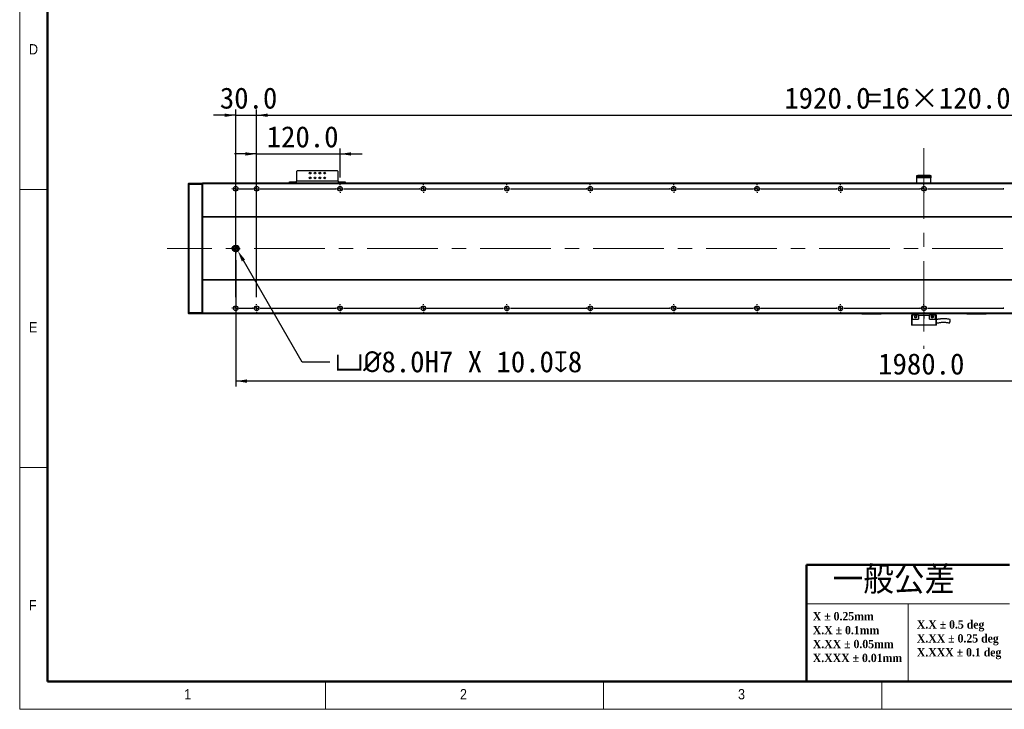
# Model space of a CAD drawing. Header units: millimetres. Extents: x 40 to 3320, y 40 to 2336.
# Tile 1 of 6: x 40 to 1456, y 40 to 1032. Entities that reach past the tile are written whole.
import ezdxf

# ---------------------------------------------------------------- set-up
doc = ezdxf.new("R2010")
doc.units = ezdxf.units.MM
doc.header["$LTSCALE"] = 8
doc.header["$PDSIZE"] = -1
doc.linetypes.add('CENTERX2', pattern=[20.32, 12.7, -2.54, 2.54, -2.54])
doc.layers.add('DIMNS', color=7, linetype='Continuous')
doc.styles.add('SLDTEXTSTYLE0', font='Gothic.ttf', dxfattribs={"width": 0.913})
doc.styles.add('SLDTEXTSTYLE1', font='timesbd.ttf', dxfattribs={"width": 0.933})
doc.styles.add('SLDTEXTSTYLE3', font='txt', dxfattribs={"bigfont": 'bigfont'})
doc.styles.add('SLDTEXTSTYLE7', font='txt')
doc.dimstyles.new('SLDDIMSTYLE0', dxfattribs={"dimtxt": 30.4, "dimasz": 16, "dimexe": 0, "dimexo": 0.0625, "dimgap": 7.6, "dimtad": 2, "dimdec": 1, "dimrnd": 1e-09, "dimzin": 4, "dimdsep": 46, "dimtxsty": 'SLDTEXTSTYLE7', "dimsah": 1, "dimcen": 0.09, "dimadec": 0, "dimazin": 1, "dimtfac": 1, "dimtdec": 1, "dimtmove": 0, "dimatfit": 0, "dimfxl": 0, "dimfrac": 2, "dimtolj": 1, "dimtzin": 12, "dimarcsym": 0})
doc.dimstyles.new('SLDDIMSTYLE1', dxfattribs={"dimtxt": 30.4, "dimasz": 16, "dimexe": 0, "dimexo": 0.0625, "dimgap": 7.6, "dimtad": 2, "dimdec": 1, "dimrnd": 1e-09, "dimzin": 4, "dimdsep": 46, "dimtxsty": 'SLDTEXTSTYLE7', "dimsah": 1, "dimcen": 0.09, "dimadec": 0, "dimazin": 1, "dimtfac": 1, "dimtdec": 1, "dimtofl": 0, "dimtmove": 0, "dimatfit": 3, "dimfxl": 0, "dimfrac": 2, "dimtolj": 1, "dimtzin": 12, "dimarcsym": 0})
doc.dimstyles.new('SLDDIMSTYLE6', dxfattribs={"dimtxt": 30.4, "dimasz": 16, "dimexe": 0, "dimexo": 0.0625, "dimgap": 7.6, "dimtad": 0, "dimtih": 1, "dimtoh": 1, "dimdec": 1, "dimrnd": 1e-09, "dimzin": 4, "dimdsep": 46, "dimtxsty": 'SLDTEXTSTYLE7', "dimsah": 1, "dimcen": 0, "dimadec": 0, "dimazin": 1, "dimtfac": 1, "dimtdec": 1, "dimtofl": 0, "dimtmove": 0, "dimatfit": 3, "dimfxl": 0, "dimfrac": 2, "dimtolj": 1, "dimtzin": 12, "dimarcsym": 0})

# ---------------------------------------------------------------- blocks, each defined once
blk = doc.blocks.new('SW_NOTE_0')
at = {"color": 0, "linetype": 'Continuous', "lineweight": 0, "char_height": 12, "attachment_point": 1, "style": 'SLDTEXTSTYLE1'}
for s, insert in [('X.X ± 0.5 deg', (0, 15.8)), ('X.XX ± 0.25 deg', (0, -4.2)), ('X.XXX ± 0.1 deg', (0, -24.2))]:
    blk.add_mtext(s, dxfattribs=dict(at, insert=insert))
blk = doc.blocks.new('SW_NOTE_1')
at = {"color": 0, "linetype": 'Continuous', "lineweight": 0, "char_height": 12, "attachment_point": 1, "style": 'SLDTEXTSTYLE1'}
for s, insert in [('X ± 0.25mm ', (0, 15.8)), ('X.X ± 0.1mm', (0, -4.2))]:
    blk.add_mtext(s, dxfattribs=dict(at, insert=insert))
blk = doc.blocks.new('SW_NOTE_2')
at = {"color": 0, "linetype": 'Continuous', "lineweight": 0, "char_height": 12, "attachment_point": 1, "style": 'SLDTEXTSTYLE1'}
for s, insert in [('X.XX ± 0.05mm', (0, 15.8)), ('X.XXX ± 0.01mm', (0, -4.2))]:
    blk.add_mtext(s, dxfattribs=dict(at, insert=insert))
blk = doc.blocks.new('_D_18')
at = {"layer": 'DIMNS'}
for p, q in [((380.8, 805.1), (380.8, 902.9)), ((380.8, 894.9), (2300.8, 894.9)), ((2300.8, 805.1), (2300.8, 902.9))]:
    blk.add_line(p, q, dxfattribs=at)
for points in [[(380.8, 894.9), (396.8, 892.5), (396.8, 897.3)], [(2300.8, 894.9), (2284.8, 897.3), (2284.8, 892.5)]]:
    blk.add_solid(points, dxfattribs=at)
at = {"layer": 'DIMNS', "char_height": 30.4, "attachment_point": 1, "style": 'SLDTEXTSTYLE7'}
for s, insert in [('1920.0', (1139.9, 934.8)), ('=16×120.0(PITCH)', (1258.7, 934.8))]:
    blk.add_mtext(s, dxfattribs=dict(at, insert=insert))
blk = doc.blocks.new('_D_19')
at = {"layer": 'DIMNS'}
for p, q in [((380.8, 839.2), (348.8, 839.2)), ((380.8, 805.1), (380.8, 847.2)), ((380.8, 839.2), (500.8, 839.2)), ((500.8, 805.1), (500.8, 847.2)), ((500.8, 839.2), (532.8, 839.2))]:
    blk.add_line(p, q, dxfattribs=at)
for points in [[(380.8, 839.2), (364.8, 841.6), (364.8, 836.8)], [(500.8, 839.2), (516.8, 836.8), (516.8, 841.6)]]:
    blk.add_solid(points, dxfattribs=at)
at = {"layer": 'DIMNS', "insert": (395.3, 879.1), "char_height": 30.4, "attachment_point": 1, "style": 'SLDTEXTSTYLE7'}
blk.add_mtext('120.0', dxfattribs=at)
blk = doc.blocks.new('_D_20')
at = {"layer": 'DIMNS'}
for p, q in [((350.8, 686.4), (350.8, 504.3)), ((2330.8, 693), (2330.8, 504.3)), ((2330.8, 512.3), (350.8, 512.3))]:
    blk.add_line(p, q, dxfattribs=at)
for points in [[(350.8, 512.3), (366.8, 509.9), (366.8, 514.7)], [(2330.8, 512.3), (2314.8, 514.7), (2314.8, 509.9)]]:
    blk.add_solid(points, dxfattribs=at)
at = {"layer": 'DIMNS', "insert": (1274.9, 552.2), "char_height": 30.4, "attachment_point": 1, "style": 'SLDTEXTSTYLE7'}
blk.add_mtext('1980.0', dxfattribs=at)
blk = doc.blocks.new('_D_22')
at = {"layer": 'Defpoints', "color": 0}
for p in [(351.8, 703.1), (353.8, 699.7)]:
    blk.add_point(p, dxfattribs=at)
at = {"layer": 'DIMNS', "color": 0, "lineweight": -2}
for p, q in [((446.2, 539.5), (361.8, 685.8)), ((485.9, 539.5), (446.2, 539.5))]:
    blk.add_line(p, q, dxfattribs=at)
at = {"layer": 'DIMNS', "color": 0}
blk.add_solid([(364.1, 687.2), (359.5, 684.5), (353.8, 699.7)], dxfattribs=at)
at = {"layer": 'DIMNS', "color": 0, "insert": (493.5, 555.4), "char_height": 30.4, "attachment_point": 1, "style": 'SLDTEXTSTYLE7'}
blk.add_mtext('\\A1;{\\fGDT|b0|i0|c134|p2;v\\fISOCPEUR|b0|i0|c134|p34;%%C}8.0H7 X 10.0{\\fGDT|b0|i0|c134|p2;x}8', dxfattribs=at)
blk = doc.blocks.new('_D_25')
at = {"layer": 'DIMNS'}
for p, q in [((350.8, 894.9), (318.8, 894.9)), ((350.8, 633.1), (350.8, 902.9)), ((350.8, 894.9), (380.8, 894.9)), ((380.8, 633.1), (380.8, 902.9)), ((380.8, 894.9), (412.8, 894.9))]:
    blk.add_line(p, q, dxfattribs=at)
for points in [[(350.8, 894.9), (334.8, 897.3), (334.8, 892.5)], [(380.8, 894.9), (396.8, 892.5), (396.8, 897.3)]]:
    blk.add_solid(points, dxfattribs=at)
at = {"layer": 'DIMNS', "insert": (327.9, 934.8), "char_height": 30.4, "attachment_point": 1, "style": 'SLDTEXTSTYLE7'}
blk.add_mtext('30.0', dxfattribs=at)
blk = doc.blocks.new('SW_CENTERMARKSYMBOL_0')
at = {"layer": 'DIMNS', "color": 0}
for p, q in [((-35.08, 0), (-35.84, 0)), ((-30, 0), (-32.54, 0)), ((-30, 5.08), (-30, 5.84)), ((-30, 0), (-30, 2.54)), ((-30, 0), (-30, -2.54)), ((-30, 0), (-27.46, 0)), ((-24.92, 0), (-5.08, 0)), ((0, 0), (-2.54, 0)), ((0, 5.08), (0, 5.84)), ((0, 0), (0, 2.54)), ((0, 0), (0, -2.54)), ((0, 0), (2.54, 0)), ((5.08, 0), (114.92, 0)), ((120, 5.08), (120, 5.84)), ((120, 0), (120, 2.54)), ((120, 0), (120, 2.54)), ((240, 5.08), (240, 5.84)), ((240, 0), (240, 2.54)), ((240, 0), (240, 2.54)), ((240, 0), (240, 2.54)), ((360, 5.08), (360, 5.84)), ((360, 0), (360, 2.54)), ((360, 0), (360, 2.54)), ((360, 0), (360, 2.54)), ((360, 0), (360, 2.54)), ((480, 5.08), (480, 5.84)), ((480, 0), (480, 2.54)), ((480, 0), (480, 2.54)), ((480, 0), (480, 2.54)), ((480, 0), (480, 2.54)), ((480, 0), (480, 2.54)), ((600, 5.08), (600, 5.84)), ((600, 0), (600, 2.54)), ((600, 0), (600, 2.54)), ((600, 0), (600, 2.54)), ((600, 0), (600, 2.54)), ((600, 0), (600, 2.54)), ((600, 0), (600, 2.54)), ((720, 5.08), (720, 5.84)), ((720, 0), (720, 2.54)), ((720, 0), (720, 2.54)), ((720, 0), (720, 2.54)), ((720, 0), (720, 2.54)), ((720, 0), (720, 2.54)), ((720, 0), (720, 2.54)), ((720, 0), (720, 2.54)), ((840, 5.08), (840, 5.84)), ((840, 0), (840, 2.54)), ((840, 0), (840, 2.54)), ((840, 0), (840, 2.54)), ((840, 0), (840, 2.54)), ((840, 0), (840, 2.54)), ((840, 0), (840, 2.54)), ((840, 0), (840, 2.54)), ((840, 0), (840, 2.54)), ((960, 5.08), (960, 5.84)), ((960, 0), (960, 2.54)), ((960, 0), (960, 2.54)), ((960, 0), (960, 2.54)), ((960, 0), (960, 2.54)), ((960, 0), (960, 2.54)), ((960, 0), (960, 2.54)), ((960, 0), (960, 2.54)), ((960, 0), (960, 2.54)), ((960, 0), (960, 2.54)), ((114.92, 0), (114.16, 0)), ((120, 0), (117.46, 0)), ((120, 0), (117.46, 0)), ((120, 0), (120, -2.54)), ((120, 0), (122.54, 0)), ((120, 0), (120, -2.54)), ((120, 0), (122.54, 0)), ((120, -5.08), (120, -5.84)), ((125.08, 0), (125.84, 0)), ((125.08, 0), (234.92, 0)), ((234.92, 0), (234.16, 0)), ((240, 0), (237.46, 0)), ((240, 0), (237.46, 0)), ((240, 0), (237.46, 0)), ((240, 0), (240, -2.54)), ((240, 0), (242.54, 0)), ((240, 0), (240, -2.54)), ((240, 0), (242.54, 0)), ((240, 0), (240, -2.54)), ((240, 0), (242.54, 0)), ((240, -5.08), (240, -5.84)), ((245.08, 0), (245.84, 0)), ((245.08, 0), (354.92, 0)), ((354.92, 0), (354.16, 0)), ((360, 0), (357.46, 0)), ((360, 0), (357.46, 0)), ((360, 0), (357.46, 0)), ((360, 0), (357.46, 0)), ((360, 0), (360, -2.54)), ((360, 0), (362.54, 0)), ((360, 0), (360, -2.54)), ((360, 0), (362.54, 0)), ((360, 0), (360, -2.54)), ((360, 0), (362.54, 0)), ((360, 0), (360, -2.54)), ((360, 0), (362.54, 0)), ((360, -5.08), (360, -5.84)), ((365.08, 0), (365.84, 0)), ((365.08, 0), (474.92, 0)), ((474.92, 0), (474.16, 0)), ((480, 0), (477.46, 0)), ((480, 0), (477.46, 0)), ((480, 0), (477.46, 0)), ((480, 0), (477.46, 0)), ((480, 0), (477.46, 0)), ((480, 0), (480, -2.54)), ((480, 0), (482.54, 0)), ((480, 0), (480, -2.54)), ((480, 0), (482.54, 0)), ((480, 0), (480, -2.54)), ((480, 0), (482.54, 0)), ((480, 0), (480, -2.54)), ((480, 0), (482.54, 0)), ((480, 0), (480, -2.54)), ((480, 0), (482.54, 0)), ((480, -5.08), (480, -5.84)), ((485.08, 0), (485.84, 0)), ((485.08, 0), (594.92, 0)), ((594.92, 0), (594.16, 0)), ((600, 0), (597.46, 0)), ((600, 0), (597.46, 0)), ((600, 0), (597.46, 0)), ((600, 0), (597.46, 0)), ((600, 0), (597.46, 0)), ((600, 0), (597.46, 0)), ((600, 0), (600, -2.54)), ((600, 0), (602.54, 0)), ((600, 0), (600, -2.54)), ((600, 0), (602.54, 0)), ((600, 0), (600, -2.54)), ((600, 0), (602.54, 0)), ((600, 0), (600, -2.54)), ((600, 0), (602.54, 0)), ((600, 0), (600, -2.54)), ((600, 0), (602.54, 0)), ((600, 0), (600, -2.54)), ((600, 0), (602.54, 0)), ((600, -5.08), (600, -5.84)), ((605.08, 0), (605.84, 0)), ((605.08, 0), (714.92, 0)), ((714.92, 0), (714.16, 0)), ((720, 0), (717.46, 0)), ((720, 0), (717.46, 0)), ((720, 0), (717.46, 0)), ((720, 0), (717.46, 0)), ((720, 0), (717.46, 0)), ((720, 0), (717.46, 0)), ((720, 0), (717.46, 0)), ((720, 0), (720, -2.54)), ((720, 0), (722.54, 0)), ((720, 0), (720, -2.54)), ((720, 0), (722.54, 0)), ((720, 0), (720, -2.54)), ((720, 0), (722.54, 0)), ((720, 0), (720, -2.54)), ((720, 0), (722.54, 0)), ((720, 0), (720, -2.54)), ((720, 0), (722.54, 0)), ((720, 0), (720, -2.54)), ((720, 0), (722.54, 0)), ((720, 0), (720, -2.54)), ((720, 0), (722.54, 0)), ((720, -5.08), (720, -5.84)), ((725.08, 0), (725.84, 0)), ((725.08, 0), (834.92, 0)), ((834.92, 0), (834.16, 0)), ((840, 0), (837.46, 0)), ((840, 0), (837.46, 0)), ((840, 0), (837.46, 0)), ((840, 0), (837.46, 0)), ((840, 0), (837.46, 0)), ((840, 0), (837.46, 0)), ((840, 0), (837.46, 0)), ((840, 0), (837.46, 0)), ((840, 0), (840, -2.54)), ((840, 0), (842.54, 0)), ((840, 0), (840, -2.54)), ((840, 0), (842.54, 0)), ((840, 0), (840, -2.54)), ((840, 0), (842.54, 0)), ((840, 0), (840, -2.54)), ((840, 0), (842.54, 0)), ((840, 0), (840, -2.54)), ((840, 0), (842.54, 0)), ((840, 0), (840, -2.54)), ((840, 0), (842.54, 0)), ((840, 0), (840, -2.54)), ((840, 0), (842.54, 0)), ((840, 0), (840, -2.54)), ((840, 0), (842.54, 0)), ((840, -5.08), (840, -5.84)), ((845.08, 0), (845.84, 0)), ((845.08, 0), (954.92, 0)), ((954.92, 0), (954.16, 0)), ((960, 0), (957.46, 0)), ((960, 0), (957.46, 0)), ((960, 0), (957.46, 0)), ((960, 0), (957.46, 0)), ((960, 0), (957.46, 0)), ((960, 0), (957.46, 0)), ((960, 0), (957.46, 0)), ((960, 0), (957.46, 0)), ((960, 0), (957.46, 0)), ((960, 0), (960, -2.54)), ((960, 0), (962.54, 0)), ((960, 0), (960, -2.54)), ((960, 0), (962.54, 0)), ((960, 0), (960, -2.54)), ((960, 0), (962.54, 0)), ((960, 0), (960, -2.54)), ((960, 0), (962.54, 0)), ((960, 0), (960, -2.54)), ((960, 0), (962.54, 0)), ((960, 0), (960, -2.54)), ((960, 0), (962.54, 0)), ((960, 0), (960, -2.54)), ((960, 0), (962.54, 0)), ((960, 0), (960, -2.54)), ((960, 0), (962.54, 0)), ((960, 0), (960, -2.54)), ((960, 0), (962.54, 0)), ((960, -5.08), (960, -5.84)), ((965.08, 0), (965.84, 0)), ((965.08, 0), (1074.92, 0)), ((1074.92, 0), (1074.16, 0)), ((-30, -172), (-30, -169.46)), ((0, -172), (0, -169.46)), ((-35.08, -172), (-35.84, -172)), ((-30, -172), (-32.54, -172)), ((-30, -172), (-30, -174.54)), ((-30, -172), (-27.46, -172)), ((-30, -177.08), (-30, -177.84)), ((-24.92, -172), (-5.08, -172)), ((0, -172), (-2.54, -172)), ((0, -172), (0, -174.54)), ((0, -172), (2.54, -172)), ((0, -177.08), (0, -177.84)), ((5.08, -172), (5.84, -172))]:
    blk.add_line(p, q, dxfattribs=at)
blk = doc.blocks.new('SW_CENTERMARKSYMBOL_1')
at = {"layer": 'DIMNS', "color": 0}
for p, q in [((-125.08, 0), (-125.84, 0)), ((-120, 0), (-122.54, 0)), ((-120, 5.08), (-120, 5.84)), ((-120, 0), (-120, 2.54)), ((-120, 0), (-120, -2.54)), ((-120, 0), (-117.46, 0)), ((-114.92, 0), (-5.08, 0)), ((-5.08, 0), (-5.84, 0)), ((0, 0), (-2.54, 0)), ((0, 0), (-2.54, 0)), ((0, 5.08), (0, 5.84)), ((0, 0), (0, 2.54)), ((0, 0), (0, 2.54)), ((0, 0), (0, -2.54)), ((0, 0), (2.54, 0)), ((0, 0), (0, -2.54)), ((0, 0), (2.54, 0)), ((5.08, 0), (5.84, 0)), ((5.08, 0), (114.92, 0)), ((120, 5.08), (120, 5.84)), ((120, 0), (120, 2.54)), ((120, 0), (120, 2.54)), ((120, 0), (120, 2.54)), ((240, 5.08), (240, 5.84)), ((240, 0), (240, 2.54)), ((240, 0), (240, 2.54)), ((240, 0), (240, 2.54)), ((240, 0), (240, 2.54)), ((360, 5.08), (360, 5.84)), ((360, 0), (360, 2.54)), ((360, 0), (360, 2.54)), ((360, 0), (360, 2.54)), ((360, 0), (360, 2.54)), ((360, 0), (360, 2.54)), ((480, 5.08), (480, 5.84)), ((480, 0), (480, 2.54)), ((480, 0), (480, 2.54)), ((480, 0), (480, 2.54)), ((480, 0), (480, 2.54)), ((480, 0), (480, 2.54)), ((480, 0), (480, 2.54)), ((600, 5.08), (600, 5.84)), ((600, 0), (600, 2.54)), ((600, 0), (600, 2.54)), ((600, 0), (600, 2.54)), ((600, 0), (600, 2.54)), ((600, 0), (600, 2.54)), ((600, 0), (600, 2.54)), ((600, 0), (600, 2.54)), ((720, 5.08), (720, 5.84)), ((720, 0), (720, 2.54)), ((720, 0), (720, 2.54)), ((720, 0), (720, 2.54)), ((720, 0), (720, 2.54)), ((720, 0), (720, 2.54)), ((720, 0), (720, 2.54)), ((720, 0), (720, 2.54)), ((720, 0), (720, 2.54)), ((840, 5.08), (840, 5.84)), ((840, 0), (840, 2.54)), ((840, 0), (840, 2.54)), ((840, 0), (840, 2.54)), ((840, 0), (840, 2.54)), ((840, 0), (840, 2.54)), ((840, 0), (840, 2.54)), ((840, 0), (840, 2.54)), ((840, 0), (840, 2.54)), ((840, 0), (840, 2.54)), ((-120, -5.08), (-120, -5.84)), ((0, -5.08), (0, -5.84)), ((114.92, 0), (114.16, 0)), ((120, 0), (117.46, 0)), ((120, 0), (117.46, 0)), ((120, 0), (117.46, 0)), ((120, 0), (120, -2.54)), ((120, 0), (122.54, 0)), ((120, 0), (120, -2.54)), ((120, 0), (122.54, 0)), ((120, 0), (120, -2.54)), ((120, 0), (122.54, 0)), ((120, -5.08), (120, -5.84)), ((125.08, 0), (125.84, 0)), ((125.08, 0), (234.92, 0)), ((234.92, 0), (234.16, 0)), ((240, 0), (237.46, 0)), ((240, 0), (237.46, 0)), ((240, 0), (237.46, 0)), ((240, 0), (237.46, 0)), ((240, 0), (240, -2.54)), ((240, 0), (242.54, 0)), ((240, 0), (240, -2.54)), ((240, 0), (242.54, 0)), ((240, 0), (240, -2.54)), ((240, 0), (242.54, 0)), ((240, 0), (240, -2.54)), ((240, 0), (242.54, 0)), ((240, -5.08), (240, -5.84)), ((245.08, 0), (245.84, 0)), ((245.08, 0), (354.92, 0)), ((354.92, 0), (354.16, 0)), ((360, 0), (357.46, 0)), ((360, 0), (357.46, 0)), ((360, 0), (357.46, 0)), ((360, 0), (357.46, 0)), ((360, 0), (357.46, 0)), ((360, 0), (360, -2.54)), ((360, 0), (362.54, 0)), ((360, 0), (360, -2.54)), ((360, 0), (362.54, 0)), ((360, 0), (360, -2.54)), ((360, 0), (362.54, 0)), ((360, 0), (360, -2.54)), ((360, 0), (362.54, 0)), ((360, 0), (360, -2.54)), ((360, 0), (362.54, 0)), ((360, -5.08), (360, -5.84)), ((365.08, 0), (365.84, 0)), ((365.08, 0), (474.92, 0)), ((474.92, 0), (474.16, 0)), ((480, 0), (477.46, 0)), ((480, 0), (477.46, 0)), ((480, 0), (477.46, 0)), ((480, 0), (477.46, 0)), ((480, 0), (477.46, 0)), ((480, 0), (477.46, 0)), ((480, 0), (480, -2.54)), ((480, 0), (482.54, 0)), ((480, 0), (480, -2.54)), ((480, 0), (482.54, 0)), ((480, 0), (480, -2.54)), ((480, 0), (482.54, 0)), ((480, 0), (480, -2.54)), ((480, 0), (482.54, 0)), ((480, 0), (480, -2.54)), ((480, 0), (482.54, 0)), ((480, 0), (480, -2.54)), ((480, 0), (482.54, 0)), ((480, -5.08), (480, -5.84)), ((485.08, 0), (485.84, 0)), ((485.08, 0), (594.92, 0)), ((594.92, 0), (594.16, 0)), ((600, 0), (597.46, 0)), ((600, 0), (597.46, 0)), ((600, 0), (597.46, 0)), ((600, 0), (597.46, 0)), ((600, 0), (597.46, 0)), ((600, 0), (597.46, 0)), ((600, 0), (597.46, 0)), ((600, 0), (600, -2.54)), ((600, 0), (602.54, 0)), ((600, 0), (600, -2.54)), ((600, 0), (602.54, 0)), ((600, 0), (600, -2.54)), ((600, 0), (602.54, 0)), ((600, 0), (600, -2.54)), ((600, 0), (602.54, 0)), ((600, 0), (600, -2.54)), ((600, 0), (602.54, 0)), ((600, 0), (600, -2.54)), ((600, 0), (602.54, 0)), ((600, 0), (600, -2.54)), ((600, 0), (602.54, 0)), ((600, -5.08), (600, -5.84)), ((605.08, 0), (605.84, 0)), ((605.08, 0), (714.92, 0)), ((714.92, 0), (714.16, 0)), ((720, 0), (717.46, 0)), ((720, 0), (717.46, 0)), ((720, 0), (717.46, 0)), ((720, 0), (717.46, 0)), ((720, 0), (717.46, 0)), ((720, 0), (717.46, 0)), ((720, 0), (717.46, 0)), ((720, 0), (717.46, 0)), ((720, 0), (720, -2.54)), ((720, 0), (722.54, 0)), ((720, 0), (720, -2.54)), ((720, 0), (722.54, 0)), ((720, 0), (720, -2.54)), ((720, 0), (722.54, 0)), ((720, 0), (720, -2.54)), ((720, 0), (722.54, 0)), ((720, 0), (720, -2.54)), ((720, 0), (722.54, 0)), ((720, 0), (720, -2.54)), ((720, 0), (722.54, 0)), ((720, 0), (720, -2.54)), ((720, 0), (722.54, 0)), ((720, 0), (720, -2.54)), ((720, 0), (722.54, 0)), ((720, -5.08), (720, -5.84)), ((725.08, 0), (725.84, 0)), ((725.08, 0), (834.92, 0)), ((834.92, 0), (834.16, 0)), ((840, 0), (837.46, 0)), ((840, 0), (837.46, 0)), ((840, 0), (837.46, 0)), ((840, 0), (837.46, 0)), ((840, 0), (837.46, 0)), ((840, 0), (837.46, 0)), ((840, 0), (837.46, 0)), ((840, 0), (837.46, 0)), ((840, 0), (837.46, 0)), ((840, 0), (840, -2.54)), ((840, 0), (842.54, 0)), ((840, 0), (840, -2.54)), ((840, 0), (842.54, 0)), ((840, 0), (840, -2.54)), ((840, 0), (842.54, 0)), ((840, 0), (840, -2.54)), ((840, 0), (842.54, 0)), ((840, 0), (840, -2.54)), ((840, 0), (842.54, 0)), ((840, 0), (840, -2.54)), ((840, 0), (842.54, 0)), ((840, 0), (840, -2.54)), ((840, 0), (842.54, 0)), ((840, 0), (840, -2.54)), ((840, 0), (842.54, 0)), ((840, 0), (840, -2.54)), ((840, 0), (842.54, 0)), ((840, -5.08), (840, -5.84)), ((845.08, 0), (845.84, 0)), ((845.08, 0), (954.92, 0)), ((954.92, 0), (954.16, 0))]:
    blk.add_line(p, q, dxfattribs=at)
blk = doc.blocks.new('SW_CENTERMARKSYMBOL_4')
at = {"layer": 'DIMNS', "color": 0}
for p, q in [((-5.08, 0), (-6.54, 0)), ((0, 0), (-2.54, 0)), ((0, 5.08), (0, 6.54)), ((0, 0), (0, 2.54)), ((0, 0), (0, -2.54)), ((0, 0), (2.54, 0)), ((0, -5.08), (0, -6.54)), ((5.08, 0), (6.54, 0))]:
    blk.add_line(p, q, dxfattribs=at)
blk = doc.blocks.new('SW_DOWELSYMBOL_2')
at = {"linetype": 'Continuous', "lineweight": 18}
h = blk.add_hatch(color=0, dxfattribs=at)
edge = h.paths.add_edge_path(flags=0)
edge.add_arc((0, 0), 4, 180, 270)
edge.add_line((0, -4), (0, 0))
edge.add_line((0, 0), (-4, 0))
h = blk.add_hatch(color=0, dxfattribs=at)
edge = h.paths.add_edge_path(flags=0)
edge.add_arc((0, 0), 4, 0, 90)
edge.add_line((0, 4), (0, 0))
edge.add_line((0, 0), (4, 0))
at = {"layer": 'DIMNS', "color": 0}
blk.add_circle((0, 0), 4, dxfattribs=at)
blk = doc.blocks.new('SW_DOWELSYMBOL_3')
at = {"linetype": 'Continuous', "lineweight": 18}
h = blk.add_hatch(color=0, dxfattribs=at)
edge = h.paths.add_edge_path(flags=0)
edge.add_arc((0, 0), 4, 180, 270)
edge.add_line((0, -4), (0, 0))
edge.add_line((0, 0), (-4, 0))
h = blk.add_hatch(color=0, dxfattribs=at)
edge = h.paths.add_edge_path(flags=0)
edge.add_arc((0, 0), 4, 0, 90)
edge.add_line((0, 4), (0, 0))
edge.add_line((0, 0), (4, 0))
at = {"layer": 'DIMNS', "color": 0}
blk.add_circle((0, 0), 4, dxfattribs=at)

msp = doc.modelspace()

# ---------------------------------------------------------------- linework, layer by layer
at = {"color": 7, "linetype": 'Continuous', "lineweight": 18}
for p, q in [((40, 2336), (40, 40)), ((80, 2296), (80, 80)), ((40, 788), (80, 788)), ((80, 388), (40, 388)), ((1464, 192), (1171.7559834, 192)), ((1317.8779917, 192), (1317.8779917, 80)), ((80, 80), (3280, 80)), ((480, 40), (480, 80)), ((880, 80), (880, 40)), ((984, 80), (3280, 80)), ((1280, 40), (1280, 80)), ((40, 40), (3320, 40))]:
    msp.add_line(p, q, dxfattribs=at)
at = {"color": 7, "linetype": 'Continuous', "lineweight": 50}
for p, q in [((80, 2296), (80, 80)), ((1171.7559834, 248), (1171.7559834, 80)), ((1171.7559834, 248), (1464, 248)), ((80, 80), (3280, 80))]:
    msp.add_line(p, q, dxfattribs=at)
at = {"color": 7, "linetype": 'Continuous', "lineweight": 25}
for p, q in [((439.2729354, 814.939026), (438.2729185, 813.9390239)), ((438.2729185, 813.9390239), (438.2729185, 800.1390287)), ((497.2729337, 814.939026), (439.2729354, 814.939026)), ((498.2729209, 813.9390239), (497.2729337, 814.939026)), ((498.2729209, 800.1390287), (498.2729209, 813.9390239)), ((1330.7729316, 806.139026), (1330.7729316, 808.1390226)), ((1330.7729316, 808.1390226), (1331.7729187, 808.1390226)), ((1331.7729187, 808.1390226), (1331.7729187, 806.139026)), ((1349.7729254, 808.1390226), (1331.7729187, 808.1390226)), ((1349.7729254, 806.139026), (1349.7729254, 808.1390226)), ((1349.7729254, 808.1390226), (1350.7729125, 808.1390226)), ((1350.7729125, 808.1390226), (1350.7729125, 806.139026)), ((282.7728939, 796.839025), (283.0729437, 797.1390227)), ((282.7728939, 795.0147653), (282.7728939, 796.839025)), ((282.7728939, 795.0147653), (283.0729437, 795.1390261)), ((282.7728939, 611.2632865), (282.7728939, 795.0147653)), ((283.0729437, 797.1390227), (283.0729437, 795.1390261)), ((283.0729437, 797.1390227), (302.4729443, 797.1390227)), ((283.0729437, 795.1390261), (283.0729437, 611.1390257)), ((302.4729443, 795.1390261), (283.0729437, 795.1390261)), ((302.4729443, 795.1390261), (302.4729443, 797.1390227)), ((302.7729344, 796.839025), (302.4729443, 797.1390227)), ((302.4729443, 611.1390257), (302.4729443, 795.1390261)), ((302.7729344, 795.0147653), (302.4729443, 795.1390261)), ((2378.7729097, 797.1390227), (302.7729344, 797.1390227)), ((302.7729344, 797.1390227), (302.7729344, 796.1390281)), ((2378.7729097, 796.1390281), (302.7729344, 796.1390281)), ((302.7729344, 796.1390281), (302.7729344, 748.639025)), ((428.272928, 797.1390227), (428.272928, 799.1390267)), ((428.272928, 799.1390267), (429.2729151, 799.1390267)), ((429.2729151, 799.1390267), (429.2729151, 797.1390227)), ((429.2729151, 799.1390267), (437.2729313, 799.1390267)), ((437.2729313, 799.1390267), (437.2729313, 797.1390227)), ((438.2729185, 799.1390267), (437.2729313, 799.1390267)), ((498.2729209, 800.1390287), (438.2729185, 800.1390287)), ((438.2729185, 797.1390227), (438.2729185, 800.1390287)), ((498.2729209, 800.1390287), (498.2729209, 797.1390227)), ((499.272908, 799.1390267), (498.2729209, 799.1390267)), ((499.272908, 799.1390267), (499.272908, 797.1390227)), ((499.272908, 799.1390267), (507.2729242, 799.1390267)), ((507.2729242, 797.1390227), (507.2729242, 799.1390267)), ((507.2729242, 799.1390267), (508.2729113, 799.1390267)), ((508.2729113, 799.1390267), (508.2729113, 797.1390227)), ((1331.7729187, 806.139026), (1330.7729316, 806.139026)), ((1330.7729316, 804.639023), (1330.7729316, 806.139026)), ((1350.7729125, 804.639023), (1330.7729316, 804.639023)), ((1330.7729316, 797.1390227), (1330.7729316, 804.639023)), ((1349.7729254, 806.139026), (1331.7729187, 806.139026)), ((1350.7729125, 806.139026), (1349.7729254, 806.139026)), ((1350.7729125, 806.139026), (1350.7729125, 804.639023)), ((1350.7729125, 797.1390227), (1350.7729125, 804.639023)), ((2378.7729097, 748.639025), (302.7729344, 748.639025)), ((302.7729344, 748.639025), (302.7729344, 748.139024)), ((2378.7729097, 748.139024), (302.7729344, 748.139024)), ((302.7729344, 748.139024), (302.7729344, 658.1390241)), ((351.7729294, 707.1390256), (349.7729254, 707.1390256)), ((349.7729254, 699.1390257), (351.7729294, 699.1390257)), ((2378.7729097, 658.1390241), (302.7729344, 658.1390241)), ((302.7729344, 658.1390241), (302.7729344, 657.6390268)), ((2378.7729097, 657.6390268), (302.7729344, 657.6390268)), ((302.7729344, 657.6390268), (302.7729344, 610.1390237)), ((282.7728939, 609.4390267), (282.7728939, 611.2632865)), ((282.7728939, 611.2632865), (283.0729437, 611.1390257)), ((282.7728939, 609.4390267), (283.0729437, 609.1390291)), ((283.0729437, 611.1390257), (283.0729437, 609.1390291)), ((283.0729437, 611.1390257), (302.4729443, 611.1390257)), ((302.4729443, 609.1390291), (283.0729437, 609.1390291)), ((302.7729344, 611.2632865), (302.4729443, 611.1390257)), ((302.4729443, 609.1390291), (302.4729443, 611.1390257)), ((302.7729344, 609.4390267), (302.4729443, 609.1390291)), ((2378.7729097, 610.1390237), (302.7729344, 610.1390237)), ((302.7729344, 610.1390237), (302.7729344, 609.1390291)), ((2378.7729097, 609.1390291), (302.7729344, 609.1390291)), ((1251.272912, 608.9390257), (1251.272912, 609.1390291)), ((1252.272929, 609.1390291), (1252.272929, 608.9390257)), ((1278.272922, 608.9390257), (1278.272922, 609.1390291)), ((1279.2729092, 609.1390291), (1279.2729092, 608.9390257)), ((1323.7729323, 607.2390267), (1323.7729323, 609.1390291)), ((1357.7729416, 607.2390267), (1357.7729416, 609.1390291)), ((1402.2729349, 608.9390257), (1402.2729349, 609.1390291)), ((1403.272922, 609.1390291), (1403.272922, 608.9390257)), ((1429.2729449, 608.9390257), (1429.2729449, 609.1390291)), ((1430.2729321, 609.1390291), (1430.2729321, 608.9390257)), ((1251.272912, 608.9390257), (1251.572932, 608.6390281)), ((1251.272912, 608.9390257), (1252.272929, 608.9390257)), ((1252.3971748, 608.6390281), (1251.572932, 608.6390281)), ((1252.3971748, 608.6390281), (1252.272929, 608.9390257)), ((1252.272929, 608.9390257), (1278.272922, 608.9390257)), ((1278.1486464, 608.6390281), (1252.3971748, 608.6390281)), ((1278.1486464, 608.6390281), (1278.272922, 608.9390257)), ((1278.972919, 608.6390281), (1278.1486464, 608.6390281)), ((1278.272922, 608.9390257), (1279.2729092, 608.9390257)), ((1278.972919, 608.6390281), (1279.2729092, 608.9390257)), ((1323.9729357, 607.2390267), (1322.7729154, 607.2390267)), ((1322.7729154, 607.2390267), (1322.7729154, 592.8390289)), ((1323.9729357, 601.239022), (1323.7729323, 601.239022)), ((1323.7729323, 592.8390289), (1323.7729323, 601.239022)), ((1332.7729356, 607.2390267), (1323.9729357, 607.2390267)), ((1323.9729357, 607.2390267), (1323.9729357, 601.239022)), ((1323.9729357, 601.239022), (1332.7729356, 601.239022)), ((1332.7729356, 607.2390267), (1340.5229104, 607.2390267)), ((1332.7729356, 607.2390267), (1332.7729356, 601.239022)), ((1341.0229039, 607.2390267), (1340.5229104, 607.2390267)), ((1340.5229104, 607.2390267), (1340.5229104, 602.4890283)), ((1341.0229039, 607.2390267), (1348.7729383, 607.2390267)), ((1341.0229039, 602.4890283), (1341.0229039, 607.2390267)), ((1348.7729383, 601.239022), (1348.7729383, 607.2390267)), ((1357.5729084, 607.2390267), (1348.7729383, 607.2390267)), ((1348.7729383, 601.239022), (1357.5729084, 601.239022)), ((1353.7822318, 605.2902454), (1353.9134812, 604.8862377)), ((1357.5729084, 601.239022), (1357.5729084, 607.2390267)), ((1358.7729287, 607.2390267), (1357.5729084, 607.2390267)), ((1357.7729416, 601.239022), (1357.5729084, 601.239022)), ((1357.7729416, 601.239022), (1357.7729416, 592.8390289)), ((1358.7729287, 592.8390289), (1358.7729287, 607.2390267)), ((1402.2729349, 608.9390257), (1402.5729251, 608.6390281)), ((1402.2729349, 608.9390257), (1403.272922, 608.9390257)), ((1403.3971977, 608.6390281), (1402.5729251, 608.6390281)), ((1403.3971977, 608.6390281), (1403.272922, 608.9390257)), ((1403.272922, 608.9390257), (1429.2729449, 608.9390257)), ((1429.1486693, 608.6390281), (1403.3971977, 608.6390281)), ((1429.1486693, 608.6390281), (1429.2729449, 608.9390257)), ((1429.9729419, 608.6390281), (1429.1486693, 608.6390281)), ((1429.2729449, 608.9390257), (1430.2729321, 608.9390257)), ((1429.9729419, 608.6390281), (1430.2729321, 608.9390257)), ((1323.7729323, 592.8390289), (1322.7729154, 592.8390289)), ((1357.7729416, 592.8390289), (1323.7729323, 592.8390289)), ((1358.7729287, 592.8390289), (1357.7729416, 592.8390289))]:
    msp.add_line(p, q, dxfattribs=at)
for centre, radius in [((457.772922, 811.6390258), 1.25), ((464.772922, 811.6390258), 1.25), ((471.772922, 811.6390258), 1.25), ((478.772922, 811.6390258), 1.25), ((457.772922, 804.6390258), 1.25), ((464.772922, 804.6390258), 1.25), ((471.772922, 804.6390258), 1.25), ((478.772922, 804.6390258), 1.25), ((350.772922, 789.1390258), 3.3), ((380.772922, 789.1390258), 3.3), ((500.772922, 789.1390258), 3.3), ((620.772922, 789.1390258), 3.3), ((740.772922, 789.1390258), 3.3), ((860.772922, 789.1390258), 3.3), ((980.772922, 789.1390258), 3.3), ((1100.772922, 789.1390258), 3.3), ((1220.772922, 789.1390258), 3.3), ((1340.772922, 789.1390258), 3.3), ((350.772922, 617.1390258), 3.3), ((380.772922, 617.1390258), 3.3), ((500.772922, 617.1390258), 3.3), ((620.772922, 617.1390258), 3.3), ((740.772922, 617.1390258), 3.3), ((860.772922, 617.1390258), 3.3), ((980.772922, 617.1390258), 3.3), ((1100.772922, 617.1390258), 3.3), ((1220.772922, 617.1390258), 3.3), ((1340.772922, 617.1390258), 3.3), ((1328.772922, 604.7390258), 1.6), ((1352.772922, 604.7390258), 1.6)]:
    msp.add_circle(centre, radius, dxfattribs=at)
for centre, radius, start, end in [((349.772922, 703.1390258), 4, 90, 270), ((351.772922, 703.1390258), 4, 270, 90), ((1340.772922, 602.4890258), 0.25, 180, 0)]:
    msp.add_arc(centre, radius, start, end, dxfattribs=at)
for points, knots in [([(1329.9134624, 604.8862377), (1329.9327202, 604.7576773), (1329.9714231, 604.4993061), (1329.8646183, 604.109086), (1329.6424441, 603.7632853), (1329.3065555, 603.4968115), (1328.8886362, 603.3462143), (1328.4310158, 603.3389168), (1327.9960538, 603.4698851), (1327.7647655, 603.6520864), (1327.6560855, 603.7377009)], [0, 0, 0, 0, 0.11473720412, 0.2305902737, 0.35093007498, 0.47582930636, 0.60545587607, 0.73940372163, 0.87754852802, 1, 1, 1, 1]), ([(1328.7545693, 606.0384998), (1328.8964452, 606.011464), (1329.1795714, 605.9575115), (1329.5330945, 605.7048061), (1329.7124717, 605.4558461), (1329.7739196, 605.309938), (1329.782213, 605.2902454)], [0, 0, 0, 0, 0.3223150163, 0.6432085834, 0.9518455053, 1, 1, 1, 1]), ([(1352.7729464, 605.8890262), (1352.6569668, 605.8788206), (1352.4250233, 605.8584106), (1352.1087258, 605.6980953), (1351.8527151, 605.458216), (1351.6803851, 605.1509305), (1351.6071587, 604.8068092), (1351.6400296, 604.4563872), (1351.7756025, 604.1316322), (1352.0019192, 603.8621021), (1352.2982109, 603.6722), (1352.6376339, 603.5792125), (1352.9893754, 603.5915755), (1353.3213087, 603.7081941), (1353.6039919, 603.9184461), (1353.8091404, 604.2030537), (1353.927587, 604.5372721), (1353.9181832, 604.7699149), (1353.9134812, 604.8862377)], [0, 0, 0, 0, 0.0625029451, 0.1249974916, 0.1875006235, 0.2499988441, 0.3124998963, 0.3749997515, 0.4374969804, 0.4999990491, 0.5625004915, 0.6249963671, 0.6875024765, 0.7499967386, 0.812502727, 0.8749997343, 0.9374991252, 1, 1, 1, 1]), ([(1353.9134812, 604.8862377), (1353.9327462, 604.757675), (1353.9714642, 604.4992944), (1353.864548, 604.1091151), (1353.6424773, 603.7632666), (1353.306561, 603.4968063), (1352.8886355, 603.3462194), (1352.4310122, 603.3389106), (1351.996061, 603.4699004), (1351.764765, 603.6520876), (1351.6560745, 603.7377009)], [0, 0, 0, 0, 0.1147369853, 0.230594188, 0.3509241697, 0.4758231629, 0.6054578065, 0.7394053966, 0.8775415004, 1, 1, 1, 1]), ([(1352.1510315, 605.6907439), (1352.2186189, 605.7358294), (1352.4042863, 605.8596822), (1352.629632, 605.8776189), (1352.7729464, 605.8890262)], [0, 0, 0, 0, 0.3640242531, 1, 1, 1, 1]), ([(1352.1510315, 605.6907439), (1352.2186189, 605.7358294), (1352.4042863, 605.8596822), (1352.629632, 605.8776189), (1352.7729464, 605.8890262)], [0, 0, 0, 0, 0.3640242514, 1, 1, 1, 1]), ([(1352.7729464, 605.8890262), (1352.6421866, 605.8843787), (1352.4853762, 605.8788053), (1352.3527692, 605.8026774), (1352.3307395, 605.7900304)], [0, 0, 0, 0, 0.8338718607, 1, 1, 1, 1]), ([(1352.3333621, 605.7929287), (1352.3509561, 605.8031041), (1352.4821058, 605.8789543), (1352.6379816, 605.8843523), (1352.7729464, 605.8890262)], [0, 0, 0, 0, 0.1341519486, 1, 1, 1, 1]), ([(1352.7545285, 606.0384998), (1352.896411, 606.0114623), (1353.1795488, 605.9575068), (1353.5331379, 605.7048366), (1353.7124135, 605.4558148), (1353.7739279, 605.3099377), (1353.7822318, 605.2902454)], [0, 0, 0, 0, 0.3223250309, 0.643225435, 0.951838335, 1, 1, 1, 1]), ([(1378.0854893, 601.0312626), (1377.1154184, 601.1861433), (1375.3045873, 601.4752591), (1372.8358159, 601.858938), (1370.7771448, 602.027692), (1368.9232487, 602.0665806), (1366.8905665, 601.9858616), (1365.0592273, 601.7790628), (1363.5485587, 601.5616166), (1362.5388368, 601.4105594), (1361.4962717, 601.2590343), (1360.4334554, 601.1402134), (1359.5156062, 601.0627401), (1358.9663346, 601.0961005), (1358.7729287, 601.1078471)], [0, 0, 0, 0, 0.1557751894, 0.2907854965, 0.3967691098, 0.4749924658, 0.5735904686, 0.7047483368, 0.7546899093, 0.8070877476, 0.8612074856, 0.9159557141, 0.9704068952, 1, 1, 1, 1]), ([(1358.7729287, 596.1226413), (1359.0080774, 596.1142256), (1359.7258957, 596.0885356), (1360.8712262, 596.1767058), (1362.5526884, 596.3698552), (1364.2519255, 596.6384859), (1365.9287092, 596.8684271), (1367.3768475, 597.0137348), (1369.0635145, 597.0993211), (1370.9738332, 597.0364165), (1373.0117137, 596.8121971), (1375.121291, 596.4548691), (1376.6683455, 596.2174563), (1377.5147152, 596.0875714)], [0, 0, 0, 0, 0.0368666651, 0.1125397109, 0.1785183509, 0.3028051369, 0.3842704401, 0.4445275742, 0.5302879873, 0.647339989, 0.7447459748, 0.8603544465, 1, 1, 1, 1]), ([(1377.520318, 596.13226), (1377.5548453, 596.1182961), (1377.6528985, 596.0786402), (1377.8455301, 596.3454571), (1378.0601193, 596.8439881), (1378.2477057, 597.5406448), (1378.387863, 598.3471065), (1378.4655293, 599.186284), (1378.4695205, 599.9662852), (1378.3961009, 600.5823688), (1378.2642788, 600.9706381), (1378.1412701, 601.0010304), (1378.0852509, 601.0148713)], [0, 0, 0, 0, 0.05740582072, 0.16302570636, 0.26646770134, 0.36997698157, 0.47478776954, 0.58158530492, 0.69023135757, 0.79977598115, 0.90881631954, 1, 1, 1, 1])]:
    msp.add_open_spline(points, degree=3, knots=knots, dxfattribs=at)
at = {"layer": 'DIMNS', "linetype": 'CENTERX2', "lineweight": 18}
for p, q in [((1340.772922, 847.6390258), (1340.772922, 558.6390258)), ((2429.572922, 703.1390258), (251.972922, 703.1390258))]:
    msp.add_line(p, q, dxfattribs=at)

# ---------------------------------------------------------------- block references
at = {"color": 7, "linetype": 'Continuous', "lineweight": 0}
for name, p in [('SW_NOTE_1', (1180.8686615, 164.1737335)), ('SW_NOTE_0', (1330.5570432, 152.3120833)), ('SW_NOTE_2', (1180.8686615, 124.1737344))]:
    msp.add_blockref(name, p, dxfattribs=at)
at = {"layer": 'DIMNS'}
for name, p in [('SW_CENTERMARKSYMBOL_0', (380.772922, 789.1390258)), ('SW_CENTERMARKSYMBOL_4', (350.772922, 703.1390258)), ('SW_DOWELSYMBOL_2', (349.772922, 703.1390258)), ('SW_DOWELSYMBOL_3', (351.772922, 703.1390258)), ('SW_CENTERMARKSYMBOL_1', (500.772922, 617.1390258))]:
    msp.add_blockref(name, p, dxfattribs=at)

# ---------------------------------------------------------------- texts
at = {"color": 7, "linetype": 'Continuous', "lineweight": 0, "attachment_point": 1}
for s, insert, char_height, style in [('D', (53.3333333, 997.1704528), 14.8166667, 'SLDTEXTSTYLE0'), ('E', (53.3333333, 597.1704528), 14.8166667, 'SLDTEXTSTYLE0'), ('一般公差', (1209.5381584, 246.3497749), 40, 'SLDTEXTSTYLE3'), ('F', (53.3333333, 197.1704528), 14.8166667, 'SLDTEXTSTYLE0'), ('1', (276.6666667, 69.1704848), 14.8166667, 'SLDTEXTSTYLE0'), ('2', (673.3333333, 69.1704848), 14.8166667, 'SLDTEXTSTYLE0'), ('3', (1073.3333333, 69.1704848), 14.8166667, 'SLDTEXTSTYLE0')]:
    msp.add_mtext(s, dxfattribs=dict(at, insert=insert, char_height=char_height, style=style))

# ---------------------------------------------------------------- dimensions: what is measured, and where the dimension line sits
at = {"layer": 'DIMNS'}
for base, p1, p2, dimstyle, picture, middle in [((380.772922, 894.9390258), (350.772922, 622.9790258), (380.772922, 622.9790258), 'SLDDIMSTYLE0', '_D_25', (365.3995881, 894.9390258)), ((500.772922, 839.1940007), (380.772922, 794.9790258), (500.772922, 794.9790258), 'SLDDIMSTYLE0', '_D_19', (443.7288688, 839.1940007)), ((350.772922, 512.3389227), (2330.772922, 703.1390258), (350.772922, 696.5990258), 'SLDDIMSTYLE1', '_D_20', (1334.2629588, 512.3389227))]:
    dim = msp.add_linear_dim(base=base, p1=p1, p2=p2, dimstyle=dimstyle, dxfattribs=at)
    dim.commit()
    dim.dimension.update_dxf_attribs({"geometry": picture, "text_midpoint": middle, "dimtype": 160})
dim = msp.add_linear_dim(base=(2300.772922, 894.9390258), p1=(380.772922, 794.9790258), p2=(2300.772922, 794.9790258), text='<>=16×120.0(PITCH)', dimstyle='SLDDIMSTYLE1', dxfattribs=at)
dim.commit()
dim.dimension.update_dxf_attribs({"geometry": '_D_18', "text_midpoint": (1364.621331, 894.9390258), "dimtype": 160})
dim = msp.add_radius_dim(center=(351.772922, 703.1390258), mpoint=(353.772922, 699.6749241), text='{\\fGDT|b0|i0|c134|p2;v\\fISOCPEUR|b0|i0|c134|p34;%%C}8.0H7 X 10.0{\\fGDT|b0|i0|c134|p2;x}8', dimstyle='SLDDIMSTYLE6', override={"dimpost": '<>'}, dxfattribs=at)
dim.commit()
dim.dimension.update_dxf_attribs({"geometry": '_D_22', "text_midpoint": (689.4849477, 539.5431995), "dimtype": 164})

doc.saveas('drawing.dxf')
